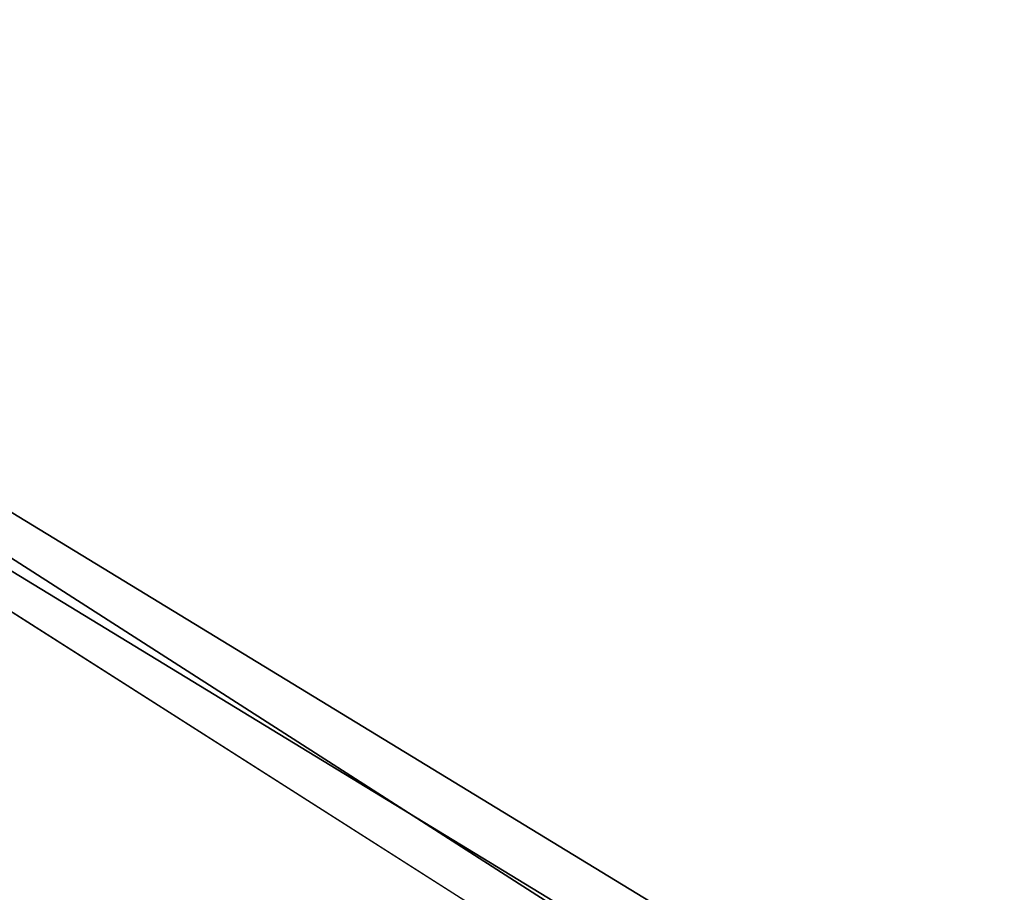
# Model space of a CAD drawing. Header units: inches. Extents: x 0 to 54.6, y -45.5 to 0.
# Tile 13 of 256: x 17.6492 to 17.7392, y -32.7697 to -32.69. Entities that reach past the tile are written whole.
import ezdxf

# ---------------------------------------------------------------- set-up
doc = ezdxf.new("R2010")
doc.units = ezdxf.units.IN
doc.header["$LTSCALE"] = 0.03937
doc.header["$MEASUREMENT"] = 0
doc.layers.add('A-FURN-3-ST-BK', color=151, linetype='Continuous')

msp = doc.modelspace()

# ---------------------------------------------------------------- meshes
at = {"layer": 'A-FURN-3-ST-BK'}
mesh = msp.add_polyface(dxfattribs=at)
corners = [(18.696208, -27.130036, 18), (20.08265, -28.215831, 17.962518), (18.564618, -27.382501, 17.962518), (19.95, -28.445586, 17.852628), (18.441995, -27.617761, 17.852628), (19.836091, -28.642882, 17.677817), (18.336697, -27.819784, 17.677817), (19.693741, -28.88944, 17.184701), (18.90377, -28.488118, 16.9), (18.205107, -28.072249, 17.184701), (18.255899, -27.974801, 17.45), (19.748686, -28.794272, 17.45), (17.333029, -27.673118, 16.9), (16.682631, -27.319984, 17.184701), (16.729176, -27.220438, 17.45), (16.803217, -27.062082, 17.677817), (20.436281, -29.372914, 5.25), (18.90377, -28.488118, 5.25), (17.333029, -27.673118, 5.25), (20.418886, -29.401536, 5.125), (18.88768, -28.517494, 5.125), (17.318276, -27.703187, 5.125), (20.371363, -29.479734, 5.033494), (18.84372, -28.59775, 5.033494), (17.277969, -27.785338, 5.033494), (20.306444, -29.586555, 5), (18.78367, -28.707381, 5), (17.222909, -27.897558, 5), (21.788152, -30.533303, 5), (19.038465, -33.333532, 5), (17.625, -32.472605, 5), (16.172683, -31.678971, 5), (19.988427, -30.109512, 33), (19.427874, -29.349936, 32.965888), (18.489784, -29.24427, 33), (17.959459, -28.543841, 32.965888), (16.953764, -28.447268, 33), (16.457665, -27.801785, 32.965888), (20.139553, -28.117271, 31.889785), (18.617348, -27.281647, 31.889785), (18.527594, -27.453844, 32.204012), (20.042461, -28.28544, 32.204012), (18.412661, -27.67435, 32.477169), (19.91813, -28.500786, 32.477169), (18.276469, -27.935641, 32.699937), (19.770803, -28.755965, 32.699937), (18.123664, -28.228805, 32.864717), (19.605505, -29.04227, 32.864717), (20.206096, -28.002015, 31.545205), (18.678861, -27.16363, 31.545205), (16.87297, -26.913569, 32.477169), (16.748167, -27.180487, 32.699937), (16.60814, -27.479964, 32.864717), (19.173626, -33.123218, 33), (21.446662, -31.041244, 33), (17.75, -32.256098, 33), (16.287239, -31.456762, 33), (20.265211, -34.463686, 32.5), (18.92403, -33.511922, 32.691342), (18.903441, -33.543932, 32.5), (17.51903, -32.65615, 32.691342), (17.5, -32.689111, 32.5), (20.444122, -34.212169, 32.96194), (19.070248, -33.28423, 32.96194), (17.654329, -32.421805, 32.96194), (17.573223, -32.562284, 32.853553), (18.982603, -33.420726, 32.853553), (16.199488, -31.626796, 32.96194), (18.903441, -33.543932, 5.25), (17.5, -32.689111, 5.25), (20.337587, -34.361771, 5.033494), (18.970953, -33.438732, 5.033494), (17.5625, -32.580858, 5.033494), (20.284604, -34.436378, 5.125), (18.921531, -33.515744, 5.125), (17.516747, -32.660105, 5.125), (20.265211, -34.463686, 5.25)]
mesh.append_faces([[corners[k] for k in face] for face in [(0, 1, 2), (1, 3, 4, 2), (3, 5, 6, 4), (7, 8, 9), (7, 9, 10, 11), (11, 10, 6, 5), (8, 12, 9), (9, 12, 13), (9, 13, 14, 10), (10, 14, 15, 6), (8, 16, 17), (8, 17, 12), (12, 17, 18), (17, 19, 20), (17, 20, 18), (18, 20, 21), (19, 22, 23, 20), (20, 23, 24, 21), (23, 25, 26), (23, 26, 24), (24, 26, 27), (28, 29, 30), (25, 30, 31), (25, 31, 26), (32, 33, 34), (34, 33, 35), (34, 35, 36), (36, 35, 37), (38, 39, 40, 41), (41, 40, 42, 43), (43, 42, 44, 45), (45, 44, 46, 47), (47, 46, 35, 33), (48, 49, 39), (42, 50, 51, 44), (44, 51, 52, 46), (46, 52, 37, 35), (53, 54, 55), (55, 32, 56), (56, 32, 34), (57, 58, 59), (59, 58, 60), (59, 60, 61), (62, 53, 63), (53, 55, 63), (63, 55, 64), (63, 64, 65, 66), (66, 65, 60, 58), (64, 55, 67), (68, 57, 59), (68, 59, 69), (69, 59, 61), (29, 70, 71), (29, 71, 30), (30, 71, 72), (70, 73, 74, 71), (71, 74, 75, 72), (74, 76, 68), (74, 68, 75), (75, 68, 69)]])

doc.saveas('drawing.dxf')
